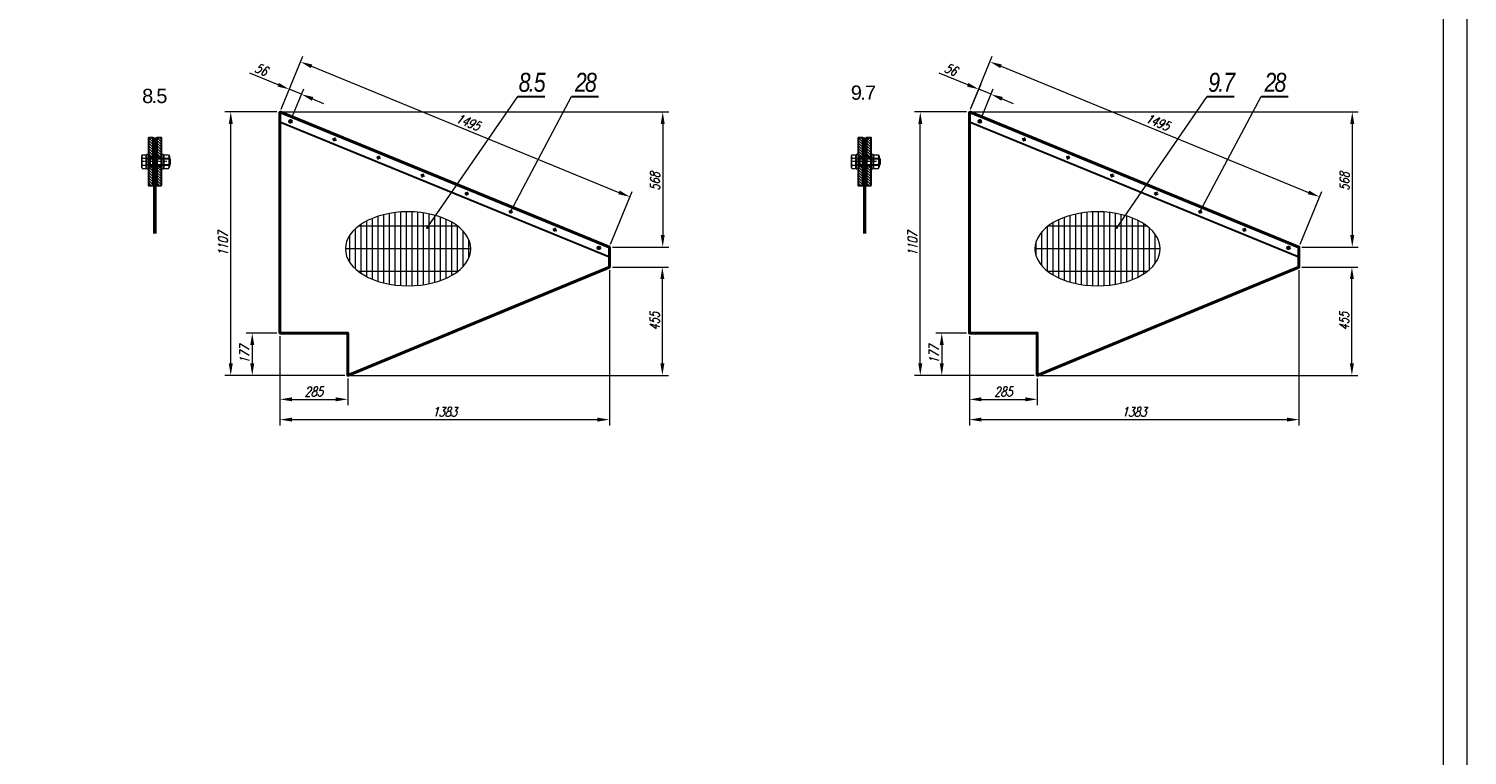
# Model space of a CAD drawing. Header units: millimetres. Extents: x -176817 to 571382, y -58489 to 156123.
# Tile 101 of 256: x -124334 to -118295, y 86719 to 89772. Entities that reach past the tile are written whole.
import ezdxf

# ---------------------------------------------------------------- set-up
doc = ezdxf.new("R2010")
doc.units = ezdxf.units.MM
doc.header["$LTSCALE"] = 0.2
for name, pattern in [('AM_ISO08W050', [18, 12, -1.5, 3, -1.5]), ('AM_ISO08W050x2', [9, 6, -0.75, 1.5, -0.75]), ('DASHDOT', [25.4, 12.7, -6.35, 0, -6.35]), ('HIDDEN', [9.525, 6.35, -3.175])]:
    doc.linetypes.add(name, pattern=pattern)
doc.layers.get('Defpoints').update_dxf_attribs({"lineweight": 13})
for name, color, linetype, lineweight in [('-A Siatka', 30, 'Continuous', 35), ('-AAA Cienka', 2, 'Continuous', 18), ('-AAA Otw nowe 1', 64, 'DASHDOT', 18), ('-AAA Siatka', 20, 'Continuous', 40), ('-AAA Widok', 2, 'Continuous', 30), ('-AAA Wymiar', 1, 'Continuous', 18), ('AM_0N', 7, 'Continuous', 13), ('AM_4N', 3, 'Continuous', 13), ('AM_7', 4, 'AM_ISO08W050', 13), ('AM_7N', 4, 'AM_ISO08W050', 13), ('AM_8', 1, 'Continuous', 13)]:
    doc.layers.add(name, color=color, linetype=linetype, lineweight=lineweight)
doc.layers.add('-AAA L-Opis', color=3, linetype='Continuous')
doc.layers.get('-AAA Otw nowe 1').off()
doc.styles.add('Pozycja 2', font='ariali.ttf', dxfattribs={"width": 0.8})
doc.styles.get("Standard").update_dxf_attribs({"font": 'arial.ttf'})
doc.styles.add('WYMIARY', font='ROMANS.shx', dxfattribs={"width": 0.75, "oblique": 15})
doc.dimstyles.new('1 do 20', dxfattribs={"dimscale": 20, "dimtxt": 2, "dimasz": 2.5, "dimexe": 1.25, "dimexo": 0.625, "dimtad": 1, "dimdec": 1, "dimtxsty": 'WYMIARY', "dimcen": 2.5, "dimclrd": 256, "dimclre": 256, "dimclrt": 5, "dimadec": 0, "dimazin": 0, "dimtfac": 1, "dimtdec": 1, "dimtmove": 0, "dimatfit": 3, "dimfxl": 1.25, "dimlwd": -1, "dimlwe": -1, "dimarcsym": 0})
doc.dimstyles.new('1 do 5', dxfattribs={"dimscale": 5, "dimtxt": 2, "dimasz": 2.5, "dimexe": 1.25, "dimexo": 0.625, "dimtad": 1, "dimdec": 0, "dimtxsty": 'WYMIARY', "dimcen": 2.5, "dimclrd": 256, "dimclre": 256, "dimclrt": 2, "dimadec": 0, "dimazin": 0, "dimtfac": 1, "dimtdec": 0, "dimtmove": 0, "dimatfit": 3, "dimfxl": 1.25, "dimlwd": -1, "dimlwe": -1, "dimarcsym": 0})

# ---------------------------------------------------------------- blocks, each defined once
blk = doc.blocks.new('ZNAK SIATKI')
at = {"layer": 'AM_8'}
h = blk.add_hatch(dxfattribs=at)
h.set_pattern_fill('GRATE', color=256, scale=30, angle=90, style=0)
h.set_pattern_definition([(90, (54083.504, -85989.998), (-23.8125, 1e-15), []), (180, (54083.5, -85990), (-1e-14, -95.25), [])])
edge = h.paths.add_edge_path()
edge.add_ellipse((0, 0), major_axis=(-263.1, 0), ratio=0.591302, start_angle=0, end_angle=360)
at = {"layer": '-AAA Wymiar'}
blk.add_ellipse((0, 0, 0), major_axis=(-263.1, 0), ratio=0.591302, dxfattribs=at)
blk = doc.blocks.new('*D851')
at = {"layer": '-AAA Wymiar', "transparency": 16777216}
for p, q in [((-123292.3, 88493), (-123421.1, 88493)), ((-123396.1, 88443), (-123396.1, 88365.7)), ((-123007.8, 88315.7), (-123421.1, 88315.7))]:
    blk.add_line(p, q, dxfattribs=at)
for points in [[(-123404.4, 88443), (-123387.8, 88443), (-123396.1, 88493)], [(-123404.4, 88365.7), (-123387.8, 88365.7), (-123396.1, 88315.7)]]:
    blk.add_solid(points, dxfattribs=at)
at = {"layer": 'Defpoints', "color": 0, "transparency": 16777216}
for p in [(-123279.8, 88493, 0), (-123396.1, 88315.7), (-122995.3, 88315.7, 0)]:
    blk.add_point(p, dxfattribs=at)
at = {"layer": '-AAA Wymiar', "color": 5, "transparency": 16777216, "insert": (-123428.6, 88404.4), "char_height": 40, "attachment_point": 5, "rotation": 90, "style": 'WYMIARY'}
blk.add_mtext('177', dxfattribs=at)
blk = doc.blocks.new('*D852')
at = {"layer": '-AAA Wymiar', "transparency": 16777216}
for p, q in [((-123279.8, 88480.5), (-123279.8, 88189.9)), ((-122995.3, 88303.2), (-122995.3, 88189.9)), ((-123229.8, 88214.9), (-123045.3, 88214.9))]:
    blk.add_line(p, q, dxfattribs=at)
for points in [[(-123229.8, 88223.3), (-123229.8, 88206.6), (-123279.8, 88214.9)], [(-123045.3, 88223.3), (-123045.3, 88206.6), (-122995.3, 88214.9)]]:
    blk.add_solid(points, dxfattribs=at)
at = {"layer": 'Defpoints', "color": 0, "transparency": 16777216}
for p in [(-123279.8, 88493, 0), (-122995.3, 88315.7, 0), (-122995.3, 88214.9)]:
    blk.add_point(p, dxfattribs=at)
at = {"layer": '-AAA Wymiar', "color": 5, "transparency": 16777216, "insert": (-123137.5, 88247.4), "char_height": 40, "attachment_point": 5, "style": 'WYMIARY'}
blk.add_mtext('285', dxfattribs=at)
blk = doc.blocks.new('*D853')
at = {"layer": '-AAA Wymiar', "transparency": 16777216}
for p, q in [((-121896.5, 88757.9), (-121896.5, 88104.8)), ((-123279.8, 88480.5), (-123279.8, 88104.8)), ((-123229.8, 88129.8), (-121946.5, 88129.8))]:
    blk.add_line(p, q, dxfattribs=at)
for points in [[(-123229.8, 88138.1), (-123229.8, 88121.5), (-123279.8, 88129.8)], [(-121946.5, 88138.1), (-121946.5, 88121.5), (-121896.5, 88129.8)]]:
    blk.add_solid(points, dxfattribs=at)
at = {"layer": 'Defpoints', "color": 0, "transparency": 16777216}
for p in [(-121896.5, 88770.4, 0), (-123279.8, 88493, 0), (-121896.5, 88129.8)]:
    blk.add_point(p, dxfattribs=at)
at = {"layer": '-AAA Wymiar', "color": 5, "transparency": 16777216, "insert": (-122588.1, 88162.3), "char_height": 40, "attachment_point": 5, "style": 'WYMIARY'}
blk.add_mtext('1383', dxfattribs=at)
blk = doc.blocks.new('*D854')
at = {"layer": '-AAA Wymiar', "transparency": 16777216}
for p, q in [((-121884, 88770.4), (-121649, 88770.4)), ((-121674, 88365.7), (-121674, 88720.4)), ((-122982.8, 88315.7), (-121649, 88315.7))]:
    blk.add_line(p, q, dxfattribs=at)
for points in [[(-121682.4, 88720.4), (-121665.7, 88720.4), (-121674, 88770.4)], [(-121682.4, 88365.7), (-121665.7, 88365.7), (-121674, 88315.7)]]:
    blk.add_solid(points, dxfattribs=at)
at = {"layer": 'Defpoints', "color": 0, "transparency": 16777216}
for p in [(-121896.5, 88770.4, 0), (-121674, 88770.4), (-122995.3, 88315.7, 0)]:
    blk.add_point(p, dxfattribs=at)
at = {"layer": '-AAA Wymiar', "color": 5, "transparency": 16777216, "insert": (-121706.5, 88543.1), "char_height": 40, "attachment_point": 5, "rotation": 90, "style": 'WYMIARY'}
blk.add_mtext('455', dxfattribs=at)
blk = doc.blocks.new('*D855')
at = {"layer": '-AAA Wymiar', "transparency": 16777216}
for p, q in [((-123267.3, 89422.5), (-121647.5, 89422.5)), ((-121672.5, 89372.5), (-121672.5, 88905)), ((-121884, 88855), (-121647.5, 88855))]:
    blk.add_line(p, q, dxfattribs=at)
for points in [[(-121680.9, 89372.5), (-121664.2, 89372.5), (-121672.5, 89422.5)], [(-121680.9, 88905), (-121664.2, 88905), (-121672.5, 88855)]]:
    blk.add_solid(points, dxfattribs=at)
at = {"layer": 'Defpoints', "color": 0, "transparency": 16777216}
for p in [(-123279.8, 89422.5, 0), (-121896.5, 88855, 0), (-121672.5, 88855)]:
    blk.add_point(p, dxfattribs=at)
at = {"layer": '-AAA Wymiar', "color": 5, "transparency": 16777216, "insert": (-121705, 89130.6), "char_height": 40, "attachment_point": 5, "rotation": 90, "style": 'WYMIARY'}
blk.add_mtext('568', dxfattribs=at)
blk = doc.blocks.new('*D850')
at = {"layer": '-AAA Wymiar', "transparency": 16777216}
for p, q in [((-123287, 89536.8), (-123406.6, 89585.9)), ((-123275.1, 89434.1), (-123231.2, 89541)), ((-123189.1, 89496.7), (-123240.7, 89517.8)), ((-123227.8, 89402.3), (-123179.6, 89519.8)), ((-123142.8, 89477.7), (-123096.6, 89458.7))]:
    blk.add_line(p, q, dxfattribs=at)
for points in [[(-123283.8, 89544.5), (-123290.1, 89529.1), (-123240.7, 89517.8)], [(-123139.6, 89485.4), (-123146, 89470), (-123189.1, 89496.7)]]:
    blk.add_solid(points, dxfattribs=at)
at = {"layer": 'Defpoints', "color": 0, "transparency": 16777216}
for p in [(-123240.7, 89517.8), (-123279.8, 89422.5, 0), (-123232.5, 89390.7, 0)]:
    blk.add_point(p, dxfattribs=at)
at = {"layer": '-AAA Wymiar', "color": 5, "transparency": 16777216, "insert": (-123357.6, 89600.9), "char_height": 40, "attachment_point": 5, "rotation": 337.69468, "style": 'WYMIARY'}
blk.add_mtext('56', dxfattribs=at)
blk = doc.blocks.new('*D856')
at = {"layer": '-AAA Wymiar', "transparency": 16777216}
for p, q in [((-123292.3, 89422.5), (-123511.3, 89422.5)), ((-123486.3, 88365.7), (-123486.3, 89372.5)), ((-123007.8, 88315.7), (-123511.3, 88315.7))]:
    blk.add_line(p, q, dxfattribs=at)
for points in [[(-123494.6, 89372.5), (-123477.9, 89372.5), (-123486.3, 89422.5)], [(-123494.6, 88365.7), (-123477.9, 88365.7), (-123486.3, 88315.7)]]:
    blk.add_solid(points, dxfattribs=at)
at = {"layer": 'Defpoints', "color": 0, "transparency": 16777216}
for p in [(-123486.3, 89422.5), (-123279.8, 89422.5, 0), (-122995.3, 88315.7, 0)]:
    blk.add_point(p, dxfattribs=at)
at = {"layer": '-AAA Wymiar', "color": 5, "transparency": 16777216, "insert": (-123518.8, 88869.1), "char_height": 40, "attachment_point": 5, "rotation": 90, "style": 'WYMIARY'}
blk.add_mtext('1107', dxfattribs=at)
blk = doc.blocks.new('Pł boczki')
at = {"layer": '-AAA Siatka'}
blk.add_point((1455.8, -20), dxfattribs=at)
at = {"layer": '-AAA Widok'}
blk.add_lwpolyline([(16.4, -40), (0, 0), (1495.2, 0), (1511.6, -40)], close=True, dxfattribs=at)
for centre, radius in [((55.8, -20), 6), ((255.8, -20), 4), ((455.8, -20), 4), ((655.8, -20), 4), ((855.8, -20), 4), ((1055.8, -20), 4), ((1255.8, -20), 4), ((1455.8, -20), 6)]:
    blk.add_circle(centre, radius, dxfattribs=at)
at = {"layer": 'AM_7', "linetype": 'AM_ISO08W050x2'}
for p, q in [((55.8, -20), (47.3, -20)), ((55.8, -20), (55.8, -11.5)), ((55.8, -20), (64.3, -20)), ((55.8, -20), (55.8, -28.5)), ((255.8, -20), (247.3, -20)), ((255.8, -20), (255.8, -11.5)), ((255.8, -20), (264.3, -20)), ((255.8, -20), (255.8, -28.5)), ((455.8, -20), (447.3, -20)), ((455.8, -20), (455.8, -11.5)), ((455.8, -20), (464.3, -20)), ((455.8, -20), (455.8, -28.5)), ((655.8, -20), (647.3, -20)), ((655.8, -20), (655.8, -11.5)), ((655.8, -20), (664.3, -20)), ((655.8, -20), (655.8, -28.5)), ((855.8, -20), (847.3, -20)), ((855.8, -20), (855.8, -11.5)), ((855.8, -20), (864.3, -20)), ((855.8, -20), (855.8, -28.5)), ((1055.8, -20), (1047.3, -20)), ((1055.8, -20), (1055.8, -11.5)), ((1055.8, -20), (1064.3, -20)), ((1055.8, -20), (1055.8, -28.5)), ((1255.8, -20), (1247.3, -20)), ((1255.8, -20), (1255.8, -11.5)), ((1255.8, -20), (1264.3, -20)), ((1255.8, -20), (1255.8, -28.5)), ((1455.8, -20), (1447.3, -20)), ((1455.8, -20), (1455.8, -11.5)), ((1455.8, -20), (1464.3, -20)), ((1455.8, -20), (1455.8, -28.5))]:
    blk.add_line(p, q, dxfattribs=at)
blk = doc.blocks.new('*D857')
at = {"layer": '-AAA Wymiar', "transparency": 16777216}
for p, q in [((-123275.1, 89434.1), (-123183.9, 89656.4)), ((-123147.1, 89614.3), (-121856.3, 89084.7)), ((-121891.7, 88866.6), (-121800.5, 89088.9))]:
    blk.add_line(p, q, dxfattribs=at)
for points in [[(-123143.9, 89622), (-123150.3, 89606.6), (-123193.4, 89633.3)], [(-121853.1, 89092.4), (-121859.4, 89077), (-121810, 89065.8)]]:
    blk.add_solid(points, dxfattribs=at)
at = {"layer": 'Defpoints', "color": 0, "transparency": 16777216}
for p in [(-123279.8, 89422.5, 0), (-121810, 89065.8), (-121896.5, 88855, 0)]:
    blk.add_point(p, dxfattribs=at)
at = {"layer": '-AAA Wymiar', "color": 5, "transparency": 16777216, "insert": (-122489.3, 89379.6), "char_height": 40, "attachment_point": 5, "rotation": 337.69468, "style": 'WYMIARY'}
blk.add_mtext('1495', dxfattribs=at)
blk = doc.blocks.new('*D859')
at = {"layer": '-AAA Wymiar', "transparency": 16777216}
for p, q in [((-120397.2, 88493), (-120526, 88493)), ((-120501, 88443), (-120501, 88365.7)), ((-120112.6, 88315.7), (-120526, 88315.7))]:
    blk.add_line(p, q, dxfattribs=at)
for points in [[(-120509.3, 88443), (-120492.6, 88443), (-120501, 88493)], [(-120509.3, 88365.7), (-120492.6, 88365.7), (-120501, 88315.7)]]:
    blk.add_solid(points, dxfattribs=at)
at = {"layer": 'Defpoints', "color": 0, "transparency": 16777216}
for p in [(-120384.7, 88493, 0), (-120501, 88315.7), (-120100.1, 88315.7, 0)]:
    blk.add_point(p, dxfattribs=at)
at = {"layer": '-AAA Wymiar', "color": 5, "transparency": 16777216, "insert": (-120533.5, 88404.4), "char_height": 40, "attachment_point": 5, "rotation": 90, "style": 'WYMIARY'}
blk.add_mtext('177', dxfattribs=at)
blk = doc.blocks.new('*D860')
at = {"layer": '-AAA Wymiar', "transparency": 16777216}
for p, q in [((-120384.7, 88480.5), (-120384.7, 88189.9)), ((-120100.1, 88303.2), (-120100.1, 88189.9)), ((-120334.7, 88214.9), (-120150.1, 88214.9))]:
    blk.add_line(p, q, dxfattribs=at)
for points in [[(-120334.7, 88223.3), (-120334.7, 88206.6), (-120384.7, 88214.9)], [(-120150.1, 88223.3), (-120150.1, 88206.6), (-120100.1, 88214.9)]]:
    blk.add_solid(points, dxfattribs=at)
at = {"layer": 'Defpoints', "color": 0, "transparency": 16777216}
for p in [(-120384.7, 88493, 0), (-120100.1, 88315.7, 0), (-120100.1, 88214.9)]:
    blk.add_point(p, dxfattribs=at)
at = {"layer": '-AAA Wymiar', "color": 5, "transparency": 16777216, "insert": (-120242.4, 88247.4), "char_height": 40, "attachment_point": 5, "style": 'WYMIARY'}
blk.add_mtext('285', dxfattribs=at)
blk = doc.blocks.new('*D861')
at = {"layer": '-AAA Wymiar', "transparency": 16777216}
for p, q in [((-119001.3, 88757.9), (-119001.3, 88104.8)), ((-120384.7, 88480.5), (-120384.7, 88104.8)), ((-120334.7, 88129.8), (-119051.3, 88129.8))]:
    blk.add_line(p, q, dxfattribs=at)
for points in [[(-120334.7, 88138.1), (-120334.7, 88121.5), (-120384.7, 88129.8)], [(-119051.3, 88138.1), (-119051.3, 88121.5), (-119001.3, 88129.8)]]:
    blk.add_solid(points, dxfattribs=at)
at = {"layer": 'Defpoints', "color": 0, "transparency": 16777216}
for p in [(-119001.3, 88770.4, 0), (-120384.7, 88493, 0), (-119001.3, 88129.8)]:
    blk.add_point(p, dxfattribs=at)
at = {"layer": '-AAA Wymiar', "color": 5, "transparency": 16777216, "insert": (-119693, 88162.3), "char_height": 40, "attachment_point": 5, "style": 'WYMIARY'}
blk.add_mtext('1383', dxfattribs=at)
blk = doc.blocks.new('*D862')
at = {"layer": '-AAA Wymiar', "transparency": 16777216}
for p, q in [((-118988.8, 88770.4), (-118753.9, 88770.4)), ((-118778.9, 88365.7), (-118778.9, 88720.4)), ((-120087.6, 88315.7), (-118753.9, 88315.7))]:
    blk.add_line(p, q, dxfattribs=at)
for points in [[(-118787.3, 88720.4), (-118770.6, 88720.4), (-118778.9, 88770.4)], [(-118787.3, 88365.7), (-118770.6, 88365.7), (-118778.9, 88315.7)]]:
    blk.add_solid(points, dxfattribs=at)
at = {"layer": 'Defpoints', "color": 0, "transparency": 16777216}
for p in [(-119001.3, 88770.4, 0), (-118778.9, 88770.4), (-120100.1, 88315.7, 0)]:
    blk.add_point(p, dxfattribs=at)
at = {"layer": '-AAA Wymiar', "color": 5, "transparency": 16777216, "insert": (-118811.4, 88543.1), "char_height": 40, "attachment_point": 5, "rotation": 90, "style": 'WYMIARY'}
blk.add_mtext('455', dxfattribs=at)
blk = doc.blocks.new('*D863')
at = {"layer": '-AAA Wymiar', "transparency": 16777216}
for p, q in [((-120372.2, 89422.5), (-118752.4, 89422.5)), ((-118777.4, 89372.5), (-118777.4, 88905)), ((-118988.8, 88855), (-118752.4, 88855))]:
    blk.add_line(p, q, dxfattribs=at)
for points in [[(-118785.8, 89372.5), (-118769.1, 89372.5), (-118777.4, 89422.5)], [(-118785.8, 88905), (-118769.1, 88905), (-118777.4, 88855)]]:
    blk.add_solid(points, dxfattribs=at)
at = {"layer": 'Defpoints', "color": 0, "transparency": 16777216}
for p in [(-120384.7, 89422.5, 0), (-119001.3, 88855, 0), (-118777.4, 88855)]:
    blk.add_point(p, dxfattribs=at)
at = {"layer": '-AAA Wymiar', "color": 5, "transparency": 16777216, "insert": (-118809.9, 89130.6), "char_height": 40, "attachment_point": 5, "rotation": 90, "style": 'WYMIARY'}
blk.add_mtext('568', dxfattribs=at)
blk = doc.blocks.new('*D858')
at = {"layer": '-AAA Wymiar', "transparency": 16777216}
for p, q in [((-120391.9, 89536.8), (-120511.5, 89585.9)), ((-120380, 89434.1), (-120336.1, 89541)), ((-120293.9, 89496.7), (-120345.6, 89517.8)), ((-120332.7, 89402.3), (-120284.5, 89519.8)), ((-120247.7, 89477.7), (-120201.4, 89458.7))]:
    blk.add_line(p, q, dxfattribs=at)
for points in [[(-120388.7, 89544.5), (-120395, 89529.1), (-120345.6, 89517.8)], [(-120244.5, 89485.4), (-120250.9, 89470), (-120293.9, 89496.7)]]:
    blk.add_solid(points, dxfattribs=at)
at = {"layer": 'Defpoints', "color": 0, "transparency": 16777216}
for p in [(-120345.6, 89517.8), (-120384.7, 89422.5, 0), (-120337.4, 89390.7, 0)]:
    blk.add_point(p, dxfattribs=at)
at = {"layer": '-AAA Wymiar', "color": 5, "transparency": 16777216, "insert": (-120462.5, 89600.9), "char_height": 40, "attachment_point": 5, "rotation": 337.69468, "style": 'WYMIARY'}
blk.add_mtext('56', dxfattribs=at)
blk = doc.blocks.new('*D864')
at = {"layer": '-AAA Wymiar', "transparency": 16777216}
for p, q in [((-120397.2, 89422.5), (-120616.1, 89422.5)), ((-120591.1, 88365.7), (-120591.1, 89372.5)), ((-120112.6, 88315.7), (-120616.1, 88315.7))]:
    blk.add_line(p, q, dxfattribs=at)
for points in [[(-120599.5, 89372.5), (-120582.8, 89372.5), (-120591.1, 89422.5)], [(-120599.5, 88365.7), (-120582.8, 88365.7), (-120591.1, 88315.7)]]:
    blk.add_solid(points, dxfattribs=at)
at = {"layer": 'Defpoints', "color": 0, "transparency": 16777216}
for p in [(-120591.1, 89422.5), (-120384.7, 89422.5, 0), (-120100.1, 88315.7, 0)]:
    blk.add_point(p, dxfattribs=at)
at = {"layer": '-AAA Wymiar', "color": 5, "transparency": 16777216, "insert": (-120623.6, 88869.1), "char_height": 40, "attachment_point": 5, "rotation": 90, "style": 'WYMIARY'}
blk.add_mtext('1107', dxfattribs=at)
blk = doc.blocks.new('*D865')
at = {"layer": '-AAA Wymiar', "transparency": 16777216}
for p, q in [((-120380, 89434.1), (-120288.7, 89656.4)), ((-120252, 89614.3), (-118961.1, 89084.7)), ((-118996.6, 88866.6), (-118905.4, 89088.9))]:
    blk.add_line(p, q, dxfattribs=at)
for points in [[(-120248.8, 89622), (-120255.1, 89606.6), (-120298.2, 89633.3)], [(-118958, 89092.4), (-118964.3, 89077), (-118914.9, 89065.8)]]:
    blk.add_solid(points, dxfattribs=at)
at = {"layer": 'Defpoints', "color": 0, "transparency": 16777216}
for p in [(-120384.7, 89422.5, 0), (-118914.9, 89065.8), (-119001.3, 88855, 0)]:
    blk.add_point(p, dxfattribs=at)
at = {"layer": '-AAA Wymiar', "color": 5, "transparency": 16777216, "insert": (-119594.2, 89379.6), "char_height": 40, "attachment_point": 5, "rotation": 337.69468, "style": 'WYMIARY'}
blk.add_mtext('1495', dxfattribs=at)

msp = doc.modelspace()

# ---------------------------------------------------------------- hatches: boundary and pattern name
at = {"layer": 'AM_8'}
h = msp.add_hatch(dxfattribs=at)
h.set_pattern_fill('ANSI31', color=256, scale=2.5, angle=90, style=0)
h.set_pattern_definition([(135, (217826.566, -386800.308), (-5.61266008, -5.61266008), [])])
h.paths.add_polyline_path([(-123812.2913, 89313.7549), (-123832.2913, 89313.7549), (-123832.2913, 89233.7549), (-123812.2913, 89233.7549), (-123812.2913, 89243.7549)])
h.paths.add_polyline_path([(-123812.2913, 89193.7549), (-123832.2913, 89193.7549), (-123832.2913, 89113.7549), (-123812.2913, 89113.7549)])
h = msp.add_hatch(dxfattribs=at)
h.set_pattern_fill('ANSI31', color=256, scale=2.5, angle=90, style=0)
h.set_pattern_definition([(135, (217861.566, -386800.308), (-5.61266008, -5.61266008), [])])
h.paths.add_polyline_path([(-123777.2913, 89313.7549), (-123797.2913, 89313.7549), (-123797.2913, 89233.7549), (-123777.2913, 89233.7549), (-123777.2913, 89243.7549)])
h.paths.add_polyline_path([(-123777.2913, 89193.7549), (-123797.2913, 89193.7549), (-123797.2913, 89113.7549), (-123777.2913, 89113.7549)])
h = msp.add_hatch(dxfattribs=at)
h.set_pattern_fill('ANSI31', color=256, scale=2.5, angle=90, style=0)
h.set_pattern_definition([(135, (220806.5545, -386800.308), (-5.61266008, -5.61266008), [])])
h.paths.add_polyline_path([(-120832.3028, 89313.7549), (-120852.3028, 89313.7549), (-120852.3028, 89233.7549), (-120832.3028, 89233.7549), (-120832.3028, 89243.7549)])
h.paths.add_polyline_path([(-120832.3028, 89193.7549), (-120852.3028, 89193.7549), (-120852.3028, 89113.7549), (-120832.3028, 89113.7549)])
h = msp.add_hatch(dxfattribs=at)
h.set_pattern_fill('ANSI31', color=256, scale=2.5, angle=90, style=0)
h.set_pattern_definition([(135, (220841.5545, -386800.308), (-5.61266008, -5.61266008), [])])
h.paths.add_polyline_path([(-120797.3028, 89313.7549), (-120817.3028, 89313.7549), (-120817.3028, 89233.7549), (-120797.3028, 89233.7549), (-120797.3028, 89243.7549)])
h.paths.add_polyline_path([(-120797.3028, 89193.7549), (-120817.3028, 89193.7549), (-120817.3028, 89113.7549), (-120797.3028, 89113.7549)])

# ---------------------------------------------------------------- linework, layer by layer
at = {"layer": '-A Siatka', "linetype": 'HIDDEN', "const_width": 15, "elevation": 0}
for points in [[(-123804.7913, 88910.7327), (-123804.7913, 88910.7327), (-123804.7913, 89313.7549)], [(-120824.8028, 88910.7327), (-120824.8028, 88910.7327), (-120824.8028, 89313.7549)]]:
    msp.add_lwpolyline(points, dxfattribs=at)
at = {"layer": '-AAA Cienka'}
for points in [[(-136234.6261, 84087.9094), (-118294.6976, 84087.9094), (-118294.6976, 95247.9094), (-136234.6261, 95247.9094)], [(-136134.6261, 84187.9094), (-118394.6976, 84187.9094), (-118394.6976, 95147.9094), (-136134.6261, 95147.9094)]]:
    msp.add_lwpolyline(points, close=True, dxfattribs=at)
at = {"layer": '-AAA Siatka', "elevation": 0}
for points in [[(-123279.8189, 89422.5124), (-121896.4676, 88855.0086), (-121896.4676, 88770.3967), (-122995.2533, 88315.7348), (-122995.2533, 88493.2158), (-123279.8189, 88493.0072), (-123279.8189, 89422.5124)], [(-120384.6975, 89422.5124), (-119001.3462, 88855.0086), (-119001.3462, 88770.3967), (-120100.1319, 88315.7348), (-120100.1319, 88493.2158), (-120384.6975, 88493.0072), (-120384.6975, 89422.5124)]]:
    msp.add_lwpolyline(points, dxfattribs=at)
at = {"layer": '-AAA Widok'}
for p, q in [((-122281.302, 89486.8055, 0), (-122167.8176, 89486.8055, 0)), ((-122055.5858, 89486.8055, 0), (-121942.1014, 89486.8055, 0)), ((-119386.1806, 89486.8055, 0), (-119272.6962, 89486.8055, 0)), ((-119160.4644, 89486.8055, 0), (-119046.98, 89486.8055, 0)), ((-123812.2913, 89233.7549, 0), (-123832.2913, 89233.7549, 0)), ((-123777.2913, 89233.7549, 0), (-123797.2913, 89233.7549, 0)), ((-120832.3028, 89233.7549, 0), (-120852.3028, 89233.7549, 0)), ((-120797.3028, 89233.7549, 0), (-120817.3028, 89233.7549, 0)), ((-123812.2913, 89193.7549, 0), (-123832.2913, 89193.7549, 0)), ((-123777.2913, 89193.7549, 0), (-123797.2913, 89193.7549, 0)), ((-120832.3028, 89193.7549, 0), (-120852.3028, 89193.7549, 0)), ((-120797.3028, 89193.7549, 0), (-120817.3028, 89193.7549, 0))]:
    msp.add_line(p, q, dxfattribs=at)
at = {"layer": '-AAA Widok', "elevation": 0}
for points in [[(-123812.2913, 89113.7549), (-123812.2913, 89313.7549), (-123832.2913, 89313.7549), (-123832.2913, 89113.7549)], [(-123777.2913, 89113.7549), (-123777.2913, 89313.7549), (-123797.2913, 89313.7549), (-123797.2913, 89113.7549)], [(-120832.3028, 89113.7549), (-120832.3028, 89313.7549), (-120852.3028, 89313.7549), (-120852.3028, 89113.7549)], [(-120797.3028, 89113.7549), (-120797.3028, 89313.7549), (-120817.3028, 89313.7549), (-120817.3028, 89113.7549)]]:
    msp.add_lwpolyline(points, close=True, dxfattribs=at)
at = {"layer": '-AAA Wymiar'}
for p, q in [((-123812.2913, 89313.7549, 0), (-123797.2913, 89313.7549, 0)), ((-120832.3028, 89313.7549, 0), (-120817.3028, 89313.7549, 0))]:
    msp.add_line(p, q, dxfattribs=at)
at = {"layer": 'AM_0N'}
for p, q in [((-123858.0541, 89242.6299, 0), (-123860.2913, 89238.7549, 0)), ((-123860.2913, 89188.7549, 0), (-123860.2913, 89238.7549, 0)), ((-123858.0541, 89242.6299, 0), (-123842.7913, 89242.6299, 0)), ((-123858.0541, 89228.1961, 0), (-123842.7913, 89228.1961, 0)), ((-123842.7913, 89242.6299, 0), (-123842.7913, 89235.5049, 0)), ((-123842.7913, 89235.5049, 0), (-123842.7913, 89192.0049, 0)), ((-123842.7913, 89235.5049, 0), (-123840.2913, 89235.5049, 0)), ((-123840.2913, 89243.7549, 0), (-123840.2913, 89183.7549, 0)), ((-123832.2913, 89243.7549, 0), (-123840.2913, 89243.7549, 0)), ((-123840.2913, 89227.4017, 0), (-123840.2913, 89235.5049, 0)), ((-123840.2913, 89227.4017, 0), (-123828.3586, 89227.4017, 0)), ((-123840.2913, 89200.1081, 0), (-123840.2913, 89227.4017, 0)), ((-123832.2913, 89183.7549, 0), (-123832.2913, 89243.7549, 0)), ((-123825.2913, 89228.7549, 0), (-123828.3586, 89227.4017, 0)), ((-123825.2913, 89228.7549, 0), (-123743.3586, 89228.7549, 0)), ((-123825.2913, 89228.7549, 0), (-123825.2913, 89198.7549, 0)), ((-123777.2913, 89243.7549, 0), (-123777.2913, 89183.7549, 0)), ((-123769.2913, 89243.7549, 0), (-123777.2913, 89243.7549, 0)), ((-123769.2913, 89183.7549, 0), (-123769.2913, 89243.7549, 0)), ((-123765.4664, 89242.6299, 0), (-123769.2913, 89236.0049, 0)), ((-123769.2913, 89236.0049, 0), (-123769.2913, 89191.5049, 0)), ((-123765.4664, 89242.6299, 0), (-123747.1163, 89242.6299, 0)), ((-123765.4664, 89228.1924, 0), (-123747.1163, 89228.1924, 0)), ((-123747.1163, 89242.6299, 0), (-123743.2913, 89236.0049, 0)), ((-123743.3586, 89228.7549, 0), (-123743.3586, 89198.7549, 0)), ((-123740.2913, 89225.6877, 0), (-123743.3586, 89228.7549, 0)), ((-123743.2913, 89236.0049, 0), (-123743.2913, 89191.5049, 0)), ((-123740.2913, 89225.6877, 0), (-123740.2913, 89201.8222, 0)), ((-120878.0655, 89242.6299, 0), (-120880.3028, 89238.7549, 0)), ((-120880.3028, 89188.7549, 0), (-120880.3028, 89238.7549, 0)), ((-120878.0655, 89242.6299, 0), (-120862.8028, 89242.6299, 0)), ((-120878.0655, 89228.1961, 0), (-120862.8028, 89228.1961, 0)), ((-120862.8028, 89242.6299, 0), (-120862.8028, 89235.5049, 0)), ((-120862.8028, 89235.5049, 0), (-120862.8028, 89192.0049, 0)), ((-120862.8028, 89235.5049, 0), (-120860.3028, 89235.5049, 0)), ((-120860.3028, 89243.7549, 0), (-120860.3028, 89183.7549, 0)), ((-120852.3028, 89243.7549, 0), (-120860.3028, 89243.7549, 0)), ((-120860.3028, 89227.4017, 0), (-120860.3028, 89235.5049, 0)), ((-120860.3028, 89227.4017, 0), (-120848.37, 89227.4017, 0)), ((-120860.3028, 89200.1081, 0), (-120860.3028, 89227.4017, 0)), ((-120852.3028, 89183.7549, 0), (-120852.3028, 89243.7549, 0)), ((-120845.3028, 89228.7549, 0), (-120848.37, 89227.4017, 0)), ((-120845.3028, 89228.7549, 0), (-120763.37, 89228.7549, 0)), ((-120845.3028, 89228.7549, 0), (-120845.3028, 89198.7549, 0)), ((-120797.3028, 89243.7549, 0), (-120797.3028, 89183.7549, 0)), ((-120789.3028, 89243.7549, 0), (-120797.3028, 89243.7549, 0)), ((-120789.3028, 89183.7549, 0), (-120789.3028, 89243.7549, 0)), ((-120785.4778, 89242.6299, 0), (-120789.3028, 89236.0049, 0)), ((-120789.3028, 89236.0049, 0), (-120789.3028, 89191.5049, 0)), ((-120785.4778, 89242.6299, 0), (-120767.1277, 89242.6299, 0)), ((-120785.4778, 89228.1924, 0), (-120767.1277, 89228.1924, 0)), ((-120767.1277, 89242.6299, 0), (-120763.3028, 89236.0049, 0)), ((-120763.37, 89228.7549, 0), (-120763.37, 89198.7549, 0)), ((-120760.3028, 89225.6877, 0), (-120763.37, 89228.7549, 0)), ((-120763.3028, 89236.0049, 0), (-120763.3028, 89191.5049, 0)), ((-120760.3028, 89225.6877, 0), (-120760.3028, 89201.8222, 0)), ((-123858.0541, 89184.8799, 0), (-123860.2913, 89188.7549, 0)), ((-123858.0541, 89199.3137, 0), (-123842.7913, 89199.3137, 0)), ((-123858.0541, 89184.8799, 0), (-123842.7913, 89184.8799, 0)), ((-123842.7913, 89192.0049, 0), (-123842.7913, 89184.8799, 0)), ((-123842.7913, 89192.0049, 0), (-123840.2913, 89192.0049, 0)), ((-123840.2913, 89200.1081, 0), (-123828.3586, 89200.1081, 0)), ((-123840.2913, 89192.0049, 0), (-123840.2913, 89200.1081, 0)), ((-123840.2913, 89183.7549, 0), (-123832.2913, 89183.7549, 0)), ((-123825.2913, 89198.7549, 0), (-123828.3586, 89200.1081, 0)), ((-123825.2913, 89198.7549, 0), (-123743.3586, 89198.7549, 0)), ((-123777.2913, 89183.7549, 0), (-123769.2913, 89183.7549, 0)), ((-123765.4664, 89184.8799, 0), (-123769.2913, 89191.5049, 0)), ((-123765.4664, 89199.3174, 0), (-123747.1163, 89199.3174, 0)), ((-123765.4664, 89184.8799, 0), (-123747.1163, 89184.8799, 0)), ((-123747.1163, 89184.8799, 0), (-123743.2913, 89191.5049, 0)), ((-123743.3586, 89198.7549, 0), (-123740.2913, 89201.8222, 0)), ((-120878.0655, 89184.8799, 0), (-120880.3028, 89188.7549, 0)), ((-120878.0655, 89199.3137, 0), (-120862.8028, 89199.3137, 0)), ((-120878.0655, 89184.8799, 0), (-120862.8028, 89184.8799, 0)), ((-120862.8028, 89192.0049, 0), (-120862.8028, 89184.8799, 0)), ((-120862.8028, 89192.0049, 0), (-120860.3028, 89192.0049, 0)), ((-120860.3028, 89200.1081, 0), (-120848.37, 89200.1081, 0)), ((-120860.3028, 89192.0049, 0), (-120860.3028, 89200.1081, 0)), ((-120860.3028, 89183.7549, 0), (-120852.3028, 89183.7549, 0)), ((-120845.3028, 89198.7549, 0), (-120848.37, 89200.1081, 0)), ((-120845.3028, 89198.7549, 0), (-120763.37, 89198.7549, 0)), ((-120797.3028, 89183.7549, 0), (-120789.3028, 89183.7549, 0)), ((-120785.4778, 89184.8799, 0), (-120789.3028, 89191.5049, 0)), ((-120785.4778, 89199.3174, 0), (-120767.1277, 89199.3174, 0)), ((-120785.4778, 89184.8799, 0), (-120767.1277, 89184.8799, 0)), ((-120767.1277, 89184.8799, 0), (-120763.3028, 89191.5049, 0)), ((-120763.37, 89198.7549, 0), (-120760.3028, 89201.8222, 0))]:
    msp.add_line(p, q, dxfattribs=at)
for centre, radius, start, end in [((-123847.5326, 89235.413, 0), 12.7587, 154.44687238, 214.44687238), ((-123812.5639, 89213.7549, 0), 47.7274, 162.38752601, 197.61247399), ((-123754.9388, 89235.4112, 0), 12.7648, 154.4384694, 214.4384694), ((-123720.0003, 89213.7549, 0), 47.7033, 162.38303116, 197.61696884), ((-123757.6438, 89235.4112, 0), 12.7648, 325.5615306, 25.5615306), ((-123792.5823, 89213.7549, 0), 47.7033, 342.38303116, 17.61696884), ((-120867.544, 89235.413, 0), 12.7587, 154.44687238, 214.44687238), ((-120832.5753, 89213.7549, 0), 47.7274, 162.38752601, 197.61247399), ((-120774.9503, 89235.4112, 0), 12.7648, 154.4384694, 214.4384694), ((-120740.0118, 89213.7549, 0), 47.7033, 162.38303116, 197.61696884), ((-120777.6552, 89235.4112, 0), 12.7648, 325.5615306, 25.5615306), ((-120812.5937, 89213.7549, 0), 47.7033, 342.38303116, 17.61696884), ((-123847.5326, 89192.0968, 0), 12.7587, 145.55312762, 205.55312762), ((-123754.9388, 89192.0987, 0), 12.7648, 145.5615306, 205.5615306), ((-123757.6438, 89192.0987, 0), 12.7648, 334.4384694, 34.4384694), ((-120867.544, 89192.0968, 0), 12.7587, 145.55312762, 205.55312762), ((-120774.9503, 89192.0987, 0), 12.7648, 145.5615306, 205.5615306), ((-120777.6552, 89192.0987, 0), 12.7648, 334.4384694, 34.4384694)]:
    msp.add_arc(centre, radius, start, end, dxfattribs=at)
at = {"layer": 'AM_4N'}
for p, q in [((-123825.2913, 89225.6877, 0), (-123828.3586, 89227.4017, 0)), ((-123825.2913, 89225.6877, 0), (-123740.2913, 89225.6877, 0)), ((-120845.3028, 89225.6877, 0), (-120848.37, 89227.4017, 0)), ((-120845.3028, 89225.6877, 0), (-120760.3028, 89225.6877, 0)), ((-123825.2913, 89201.8222, 0), (-123828.3586, 89200.1081, 0)), ((-123825.2913, 89201.8222, 0), (-123740.2913, 89201.8222, 0)), ((-120845.3028, 89201.8222, 0), (-120848.37, 89200.1081, 0)), ((-120845.3028, 89201.8222, 0), (-120760.3028, 89201.8222, 0))]:
    msp.add_line(p, q, dxfattribs=at)
at = {"layer": 'AM_7N', "linetype": 'AM_ISO08W050x2'}
for p, q in [((-123817.2913, 89213.7549, 0), (-123855.2913, 89213.7549, 0)), ((-123754.2913, 89213.7549, 0), (-123792.2913, 89213.7549, 0)), ((-120837.3028, 89213.7549, 0), (-120875.3028, 89213.7549, 0)), ((-120774.3028, 89213.7549, 0), (-120812.3028, 89213.7549, 0))]:
    msp.add_line(p, q, dxfattribs=at)

# ---------------------------------------------------------------- block references
at = {"layer": '-AAA Otw nowe 1', "xscale": -1, "rotation": 180}
for p in [(-122741.8965, 88847.4755, 0), (-119846.7751, 88847.4755, 0)]:
    msp.add_blockref('ZNAK SIATKI', p, dxfattribs=at)
at = {"layer": '-AAA Wymiar'}
for p, rotation in [((-123279.8189, 89422.5124, 0), 337.6946761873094), ((-120384.6975, 89422.5124, 0), 337.6946761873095)]:
    msp.add_blockref('Pł boczki', p, dxfattribs=dict(at, rotation=rotation))

# ---------------------------------------------------------------- texts
at = {"layer": '-AAA L-Opis', "char_height": 60, "attachment_point": 5}
for s, insert in [('\\A1;{\\T0.8;8.5}', (-123808.7869, 89489.3553)), ('\\A1;{\\T0.8;9.7}', (-120833.2152, 89503.2744))]:
    msp.add_mtext(s, dxfattribs=dict(at, insert=insert))

# ---------------------------------------------------------------- dimensions: what is measured, and where the dimension line sits
at = {"layer": '-AAA Wymiar'}
for base, p1, p2, angle, picture, middle in [((-123240.7129, 89517.8375), (-123232.5393, 89390.6864, 0), (-123279.8189, 89422.5124, 0), 337.69467619, '*D850', (-123357.5729, 89600.9065)), ((-120345.5915, 89517.8375), (-120337.4179, 89390.6864, 0), (-120384.6975, 89422.5124, 0), 337.69467619, '*D858', (-120462.4515, 89600.9065)), ((-121674.0471, 88770.3967), (-122995.2533, 88315.7348, 0), (-121896.4676, 88770.3967, 0), 90, '*D854', (-121706.5471, 88543.0657)), ((-118778.9256, 88770.3967), (-120100.1319, 88315.7348, 0), (-119001.3462, 88770.3967, 0), 90, '*D862', (-118811.4256, 88543.0657)), ((-123396.1036, 88315.7348), (-123279.8189, 88493.0072, 0), (-122995.2533, 88315.7348, 0), 90, '*D851', (-123428.6036, 88404.371)), ((-120500.9822, 88315.7348), (-120384.6975, 88493.0072, 0), (-120100.1319, 88315.7348, 0), 90, '*D859', (-120533.4822, 88404.371))]:
    dim = msp.add_linear_dim(base=base, p1=p1, p2=p2, angle=angle, dimstyle='1 do 20', override={"dimdec": 0}, dxfattribs=at)
    dim.commit()
    dim.dimension.update_dxf_attribs({"geometry": picture, "text_midpoint": middle})
for base, p1, p2, picture, middle in [((-123486.2557, 89422.5124), (-122995.2533, 88315.7348, 0), (-123279.8189, 89422.5124, 0), '*D856', (-123486.2557, 88869.1236)), ((-121672.5453, 88855.0086), (-123279.8189, 89422.5124, 0), (-121896.4676, 88855.0086, 0), '*D855', (-121672.5453, 89130.6361)), ((-120591.1343, 89422.5124), (-120100.1319, 88315.7348, 0), (-120384.6975, 89422.5124, 0), '*D864', (-120591.1343, 88869.1236)), ((-118777.4238, 88855.0086), (-120384.6975, 89422.5124, 0), (-119001.3462, 88855.0086, 0), '*D863', (-118777.4238, 89130.6361))]:
    dim = msp.add_linear_dim(base=base, p1=p1, p2=p2, angle=90, dimstyle='1 do 20', override={"dimdec": 0}, dxfattribs=at)
    dim.commit()
    dim.dimension.update_dxf_attribs({"geometry": picture, "text_midpoint": middle, "dimtype": 160})
for base, p1, p2, picture, middle in [((-121896.4676, 88129.8082), (-123279.8189, 88493.0072, 0), (-121896.4676, 88770.3967, 0), '*D853', (-122588.1433, 88129.8082)), ((-119001.3462, 88129.8082), (-120384.6975, 88493.0072, 0), (-119001.3462, 88770.3967, 0), '*D861', (-119693.0219, 88129.8082))]:
    dim = msp.add_linear_dim(base=base, p1=p1, p2=p2, dimstyle='1 do 20', override={"dimdec": 0}, dxfattribs=at)
    dim.commit()
    dim.dimension.update_dxf_attribs({"geometry": picture, "text_midpoint": middle, "dimtype": 160})
for base, p1, p2, picture, middle in [((-122995.2533, 88214.9491), (-123279.8189, 88493.0072, 0), (-122995.2533, 88315.7348, 0), '*D852', (-123137.5361, 88247.4491)), ((-120100.1319, 88214.9491), (-120384.6975, 88493.0072, 0), (-120100.1319, 88315.7348, 0), '*D860', (-120242.4147, 88247.4491))]:
    dim = msp.add_linear_dim(base=base, p1=p1, p2=p2, dimstyle='1 do 20', override={"dimdec": 0}, dxfattribs=at)
    dim.commit()
    dim.dimension.update_dxf_attribs({"geometry": picture, "text_midpoint": middle})

# ---------------------------------------------------------------- leaders
at = {"layer": '-AAA Cienka'}
for points in [[(-122661.2306, 88935.8681, 0), (-122281.302, 89486.8055, 0), (-122167.8176, 89486.8055, 0)], [(-119766.1092, 88935.8681, 0), (-119386.1806, 89486.8055, 0), (-119272.6962, 89486.8055, 0)]]:
    msp.add_leader(points, dimstyle='1 do 5', override={"dimasz": 2, "dimgap": 0.625, "dimtad": 0, "dimldrblk": 'Dot'}, dxfattribs=at)

# ---------------------------------------------------------------- next in the draw order: texts
at = {"layer": '-AAA Widok', "char_height": 80, "width": 113.484404, "attachment_point": 2, "style": 'Pozycja 2', "bg_fill": 3, "box_fill_scale": 1, "bg_fill_color": 256, "bg_fill_transparency": 3936642}
for s, insert in [('{\\T0.85;8.5}', (-122224.5598, 89587.133, 0)), ('{\\T0.85;9.7}', (-119329.4384, 89587.133, 0))]:
    msp.add_mtext(s, dxfattribs=dict(at, insert=insert))

# ---------------------------------------------------------------- next in the draw order: leaders
at = {"layer": '-AAA Cienka'}
for points in [[(-122312.0482, 89003.2427, 0), (-122055.5858, 89486.8055, 0), (-121942.1014, 89486.8055, 0)], [(-119416.9267, 89003.2427, 0), (-119160.4644, 89486.8055, 0), (-119046.98, 89486.8055, 0)]]:
    msp.add_leader(points, dimstyle='1 do 5', override={"dimasz": 2, "dimgap": 0.625, "dimtad": 0, "dimldrblk": 'Dot'}, dxfattribs=at)

# ---------------------------------------------------------------- next in the draw order: texts
at = {"layer": '-AAA Widok', "char_height": 80, "width": 113.484404, "attachment_point": 2, "style": 'Pozycja 2', "bg_fill": 3, "box_fill_scale": 1, "bg_fill_color": 256, "bg_fill_transparency": 3936642}
for insert in [(-121998.8436, 89587.133, 0), (-119103.7222, 89587.133, 0)]:
    msp.add_mtext('{\\T0.85;28}', dxfattribs=dict(at, insert=insert))

# ---------------------------------------------------------------- next in the draw order: dimensions: what is measured, and where the dimension line sits
at = {"layer": '-AAA Wymiar'}
for p1, p2, picture, middle in [((-123279.8189, 89422.5124, 0), (-121896.4676, 88855.0086, 0), '*D857', (-122489.3488, 89379.5825)), ((-120384.6975, 89422.5124, 0), (-119001.3462, 88855.0086, 0), '*D865', (-119594.2274, 89379.5825))]:
    dim = msp.add_aligned_dim(p1=p1, p2=p2, distance=227.799, dimstyle='1 do 20', override={"dimdec": 0}, dxfattribs=at)
    dim.commit()
    dim.dimension.update_dxf_attribs({"geometry": picture, "text_midpoint": middle})

doc.saveas('drawing.dxf')
